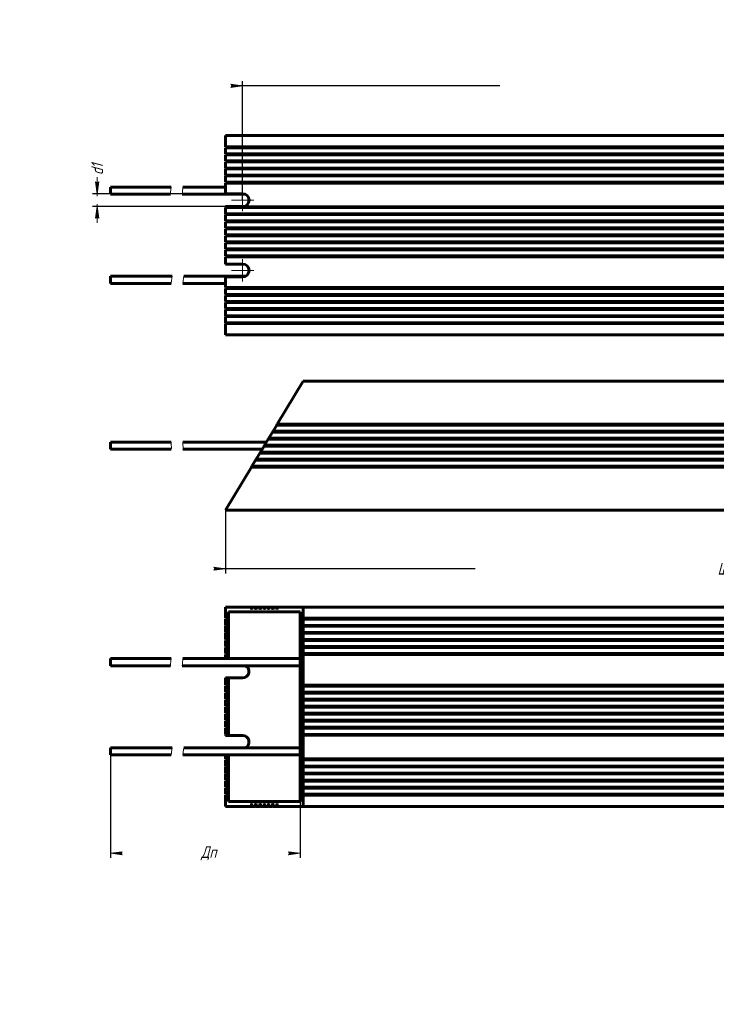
# Model space of a CAD drawing. Header units: millimetres. Extents: x 0 to 594, y 0 to 420.
# Tile 1 of 2: x 0 to 297, y 0 to 420. Entities that reach past the tile are written whole.
import ezdxf

# ---------------------------------------------------------------- set-up
doc = ezdxf.new("R2010")
doc.units = ezdxf.units.MM
for name, pattern in [('K5LT_AXLED', [12, 7.5, -1.5, 1.5, -1.5]), ('K5LT_BASIC', [0]), ('K5LT_THIN', [0]), ('K5LT_THIN_INCLUDED_TO_HATCHING', [0])]:
    doc.linetypes.add(name, pattern=pattern)
doc.layers.add('Системный слой', color=7, linetype='Continuous')
doc.styles.add('KDIMTEXTSTYLE', font='GOST_AU.SHX', dxfattribs={"width": 0.96, "oblique": 15, "height": 5})
doc.dimstyles.new('KDIMSTYLE (1.00)', dxfattribs={"dimtxt": 5, "dimasz": 1, "dimexe": 2, "dimexo": 0, "dimgap": 1, "dimtad": 1, "dimtxsty": 'KDIMTEXTSTYLE', "dimsah": 1, "dimcen": 0, "dimdle": 1, "dimadec": 0, "dimazin": 0, "dimtfac": 0.667, "dimtmove": 0, "dimatfit": 3, "dimfxl": 1, "dimtvp": 1, "dimtolj": 1, "dimtzin": 0, "dimarcsym": 0})

# ---------------------------------------------------------------- blocks, each defined once
blk = doc.blocks.new('U0')
at = {"layer": 'Системный слой', "color": 150, "linetype": 'K5LT_BASIC', "lineweight": 60, "true_color": 0x0080ff}
for p, q in [((38.71, 236.79), (64.62, 236.79)), ((69.62, 236.79), (103.4, 236.79))]:
    blk.add_line(p, q, dxfattribs=at)
blk = doc.blocks.new('U1')
at = {"layer": 'Системный слой', "color": 150, "linetype": 'K5LT_BASIC', "lineweight": 60, "true_color": 0x0080ff}
for p, q in [((38.71, 239.79), (64.62, 239.79)), ((69.62, 239.79), (105.2, 239.79))]:
    blk.add_line(p, q, dxfattribs=at)
blk = doc.blocks.new('KDIMARROW_01')
at = {"layer": 'Системный слой'}
blk.add_hatch(color=0, dxfattribs=at).paths.add_polyline_path([(0, 0), (-5, 0.66), (-4.5, 0), (-5, -0.66)])
at = {"layer": 'Системный слой', "color": 0, "linetype": 'K5LT_THIN', "lineweight": 18}
for p, q in [((-4.5, 0), (-5, 0.66)), ((-5, 0.66), (0, 0)), ((0, 0), (-5, -0.66)), ((-5, -0.66), (-4.5, 0)), ((0, 0), (-1, 0))]:
    blk.add_line(p, q, dxfattribs=at)
blk = doc.blocks.new('U2')
at = {"layer": 'Системный слой', "color": 7, "linetype": 'K5LT_THIN_INCLUDED_TO_HATCHING', "lineweight": 18}
for p, q in [((64.56, 239.04), (64.58, 239.41)), ((64.58, 239.41), (64.62, 239.79)), ((64.58, 238.66), (64.56, 239.04)), ((64.62, 238.29), (64.58, 238.66)), ((64.67, 237.91), (64.62, 238.29)), ((64.62, 236.79), (64.67, 237.16)), ((64.68, 237.54), (64.67, 237.91)), ((64.67, 237.16), (64.68, 237.54))]:
    blk.add_line(p, q, dxfattribs=at)
blk = doc.blocks.new('U3')
at = {"layer": 'Системный слой', "color": 7, "linetype": 'K5LT_THIN_INCLUDED_TO_HATCHING', "lineweight": 18}
for p, q in [((69.58, 239.45), (69.56, 239.12)), ((69.62, 239.79), (69.58, 239.45)), ((69.56, 239.12), (69.57, 238.79)), ((69.57, 238.79), (69.6, 238.45)), ((69.6, 238.45), (69.64, 238.12)), ((69.66, 237.12), (69.62, 236.79)), ((69.64, 238.12), (69.67, 237.79)), ((69.68, 237.45), (69.66, 237.12)), ((69.67, 237.79), (69.68, 237.45))]:
    blk.add_line(p, q, dxfattribs=at)
blk = doc.blocks.new('U4')
at = {"layer": 'Системный слой', "color": 7, "linetype": 'K5LT_THIN', "lineweight": 18}
for p, q in [((104.42, 168.45), (104.18, 168.45)), ((521.37, 168.45), (521.13, 168.45))]:
    blk.add_line(p, q, dxfattribs=at)
blk = doc.blocks.new('U5')
at = {"layer": 'Системный слой', "color": 150, "linetype": 'K5LT_BASIC', "lineweight": 60, "true_color": 0x0080ff}
for p, q in [((102.62, 169.45), (102.38, 169.45)), ((523.18, 169.45), (522.94, 169.45))]:
    blk.add_line(p, q, dxfattribs=at)
blk = doc.blocks.new('U7')
at = {"layer": 'Системный слой', "color": 150, "linetype": 'K5LT_BASIC', "lineweight": 60, "true_color": 0x0080ff}
for p, q in [((98.77, 84.45), (99.01, 84.45)), ((526.54, 84.45), (526.78, 84.45))]:
    blk.add_line(p, q, dxfattribs=at)
blk = doc.blocks.new('U8')
at = {"layer": 'Системный слой', "color": 7, "linetype": 'K5LT_THIN', "lineweight": 18}
for p, q in [((100.58, 85.45), (100.82, 85.45)), ((524.74, 85.45), (524.98, 85.45))]:
    blk.add_line(p, q, dxfattribs=at)
blk = doc.blocks.new('U9')
at = {"layer": 'Системный слой', "color": 150, "linetype": 'K5LT_BASIC', "lineweight": 60, "true_color": 0x0080ff}
for p, q in [((107.79, 84.45), (108.03, 84.45)), ((517.53, 84.45), (517.77, 84.45))]:
    blk.add_line(p, q, dxfattribs=at)
blk = doc.blocks.new('U10')
at = {"layer": 'Системный слой', "color": 150, "linetype": 'K5LT_BASIC', "lineweight": 60, "true_color": 0x0080ff}
for p, q in [((104.18, 85.45), (104.19, 85.53)), ((104.19, 85.53), (104.23, 85.61)), ((104.23, 85.61), (104.3, 85.65)), ((104.3, 85.65), (104.37, 85.61)), ((104.37, 85.61), (104.41, 85.53)), ((104.41, 85.53), (104.42, 85.45))]:
    blk.add_line(p, q, dxfattribs=at)
blk = doc.blocks.new('U11')
at = {"layer": 'Системный слой', "color": 150, "linetype": 'K5LT_BASIC', "lineweight": 60, "true_color": 0x0080ff}
for p, q in [((38.71, 106.45), (64.62, 106.45)), ((69.62, 106.45), (119.62, 106.45))]:
    blk.add_line(p, q, dxfattribs=at)
blk = doc.blocks.new('U12')
at = {"layer": 'Системный слой', "color": 7, "linetype": 'K5LT_THIN', "lineweight": 18}
for p, q in [((107.79, 85.45), (108.03, 85.45)), ((517.53, 85.45), (517.77, 85.45))]:
    blk.add_line(p, q, dxfattribs=at)
blk = doc.blocks.new('U13')
at = {"layer": 'Системный слой', "color": 7, "linetype": 'K5LT_THIN', "lineweight": 18}
for p, q in [((109.83, 168.45), (109.59, 168.45)), ((515.97, 168.45), (515.73, 168.45))]:
    blk.add_line(p, q, dxfattribs=at)
blk = doc.blocks.new('U14')
at = {"layer": 'Системный слой', "color": 150, "linetype": 'K5LT_BASIC', "lineweight": 60, "true_color": 0x0080ff}
for p, q in [((109.59, 85.45), (109.6, 85.53)), ((109.6, 85.53), (109.64, 85.61)), ((109.64, 85.61), (109.71, 85.65)), ((109.71, 85.65), (109.78, 85.61)), ((109.78, 85.61), (109.82, 85.53)), ((109.82, 85.53), (109.83, 85.45))]:
    blk.add_line(p, q, dxfattribs=at)
blk = doc.blocks.new('U15')
at = {"layer": 'Системный слой', "color": 7, "linetype": 'K5LT_THIN', "lineweight": 18}
for p, q in [((108.03, 168.45), (107.79, 168.45)), ((517.77, 168.45), (517.53, 168.45))]:
    blk.add_line(p, q, dxfattribs=at)
blk = doc.blocks.new('U16')
at = {"layer": 'Системный слой', "color": 150, "linetype": 'K5LT_BASIC', "lineweight": 60, "true_color": 0x0080ff}
for p, q in [((100.58, 85.53), (100.62, 85.61)), ((100.58, 85.45), (100.58, 85.53)), ((100.62, 85.61), (100.7, 85.65)), ((100.7, 85.65), (100.77, 85.61)), ((100.77, 85.61), (100.81, 85.53)), ((100.81, 85.53), (100.82, 85.45))]:
    blk.add_line(p, q, dxfattribs=at)
blk = doc.blocks.new('U18')
at = {"layer": 'Системный слой', "color": 150, "linetype": 'K5LT_BASIC', "lineweight": 60, "true_color": 0x0080ff}
for p, q in [((100.82, 169.45), (100.58, 169.45)), ((524.98, 169.45), (524.74, 169.45))]:
    blk.add_line(p, q, dxfattribs=at)
blk = doc.blocks.new('U19')
at = {"layer": 'Системный слой', "color": 150, "linetype": 'K5LT_BASIC', "lineweight": 60, "true_color": 0x0080ff}
for p, q in [((104.18, 84.45), (104.42, 84.45)), ((521.13, 84.45), (521.37, 84.45))]:
    blk.add_line(p, q, dxfattribs=at)
blk = doc.blocks.new('U20')
at = {"layer": 'Системный слой', "color": 150, "linetype": 'K5LT_BASIC', "lineweight": 60, "true_color": 0x0080ff}
for p, q in [((107.79, 85.45), (107.8, 85.53)), ((107.8, 85.53), (107.83, 85.61)), ((107.83, 85.61), (107.91, 85.65)), ((107.91, 85.65), (107.98, 85.61)), ((107.98, 85.61), (108.02, 85.53)), ((108.02, 85.53), (108.03, 85.45))]:
    blk.add_line(p, q, dxfattribs=at)
blk = doc.blocks.new('U21')
at = {"layer": 'Системный слой', "color": 150, "linetype": 'K5LT_BASIC', "lineweight": 60, "true_color": 0x0080ff}
for p, q in [((38.71, 144.45), (64.26, 144.45)), ((69.26, 144.45), (119.62, 144.45))]:
    blk.add_line(p, q, dxfattribs=at)
blk = doc.blocks.new('U22')
at = {"layer": 'Системный слой', "color": 7, "linetype": 'K5LT_THIN', "lineweight": 18}
for p, q in [((98.77, 85.45), (99.01, 85.45)), ((526.54, 85.45), (526.78, 85.45))]:
    blk.add_line(p, q, dxfattribs=at)
blk = doc.blocks.new('U23')
at = {"layer": 'Системный слой', "color": 150, "linetype": 'K5LT_BASIC', "lineweight": 60, "true_color": 0x0080ff}
for p, q in [((102.38, 84.45), (102.62, 84.45)), ((522.94, 84.45), (523.18, 84.45))]:
    blk.add_line(p, q, dxfattribs=at)
blk = doc.blocks.new('U24')
at = {"layer": 'Системный слой', "color": 150, "linetype": 'K5LT_BASIC', "lineweight": 60, "true_color": 0x0080ff}
for p, q in [((109.83, 169.45), (109.59, 169.45)), ((515.97, 169.45), (515.73, 169.45))]:
    blk.add_line(p, q, dxfattribs=at)
blk = doc.blocks.new('U26')
at = {"layer": 'Системный слой', "color": 150, "linetype": 'K5LT_BASIC', "lineweight": 60, "true_color": 0x0080ff}
for p, q in [((99.01, 169.45), (98.77, 169.45)), ((526.78, 169.45), (526.54, 169.45))]:
    blk.add_line(p, q, dxfattribs=at)
blk = doc.blocks.new('U27')
at = {"layer": 'Системный слой', "color": 150, "linetype": 'K5LT_BASIC', "lineweight": 60, "true_color": 0x0080ff}
for p, q in [((104.42, 169.45), (104.18, 169.45)), ((521.37, 169.45), (521.13, 169.45))]:
    blk.add_line(p, q, dxfattribs=at)
blk = doc.blocks.new('U28')
at = {"layer": 'Системный слой', "color": 150, "linetype": 'K5LT_BASIC', "lineweight": 60, "true_color": 0x0080ff}
for p, q in [((100.58, 84.45), (100.82, 84.45)), ((524.74, 84.45), (524.98, 84.45))]:
    blk.add_line(p, q, dxfattribs=at)
blk = doc.blocks.new('U30')
at = {"layer": 'Системный слой', "color": 7, "linetype": 'K5LT_THIN', "lineweight": 18}
for p, q in [((106.22, 168.45), (105.98, 168.45)), ((519.57, 168.45), (519.33, 168.45))]:
    blk.add_line(p, q, dxfattribs=at)
blk = doc.blocks.new('U31')
at = {"layer": 'Системный слой', "color": 7, "linetype": 'K5LT_THIN', "lineweight": 18}
for p, q in [((99.01, 168.45), (98.77, 168.45)), ((526.78, 168.45), (526.54, 168.45))]:
    blk.add_line(p, q, dxfattribs=at)
blk = doc.blocks.new('U33')
at = {"layer": 'Системный слой', "color": 150, "linetype": 'K5LT_BASIC', "lineweight": 60, "true_color": 0x0080ff}
for p, q in [((38.71, 147.45), (64.62, 147.45)), ((69.62, 147.45), (119.62, 147.45))]:
    blk.add_line(p, q, dxfattribs=at)
blk = doc.blocks.new('U34')
at = {"layer": 'Системный слой', "color": 150, "linetype": 'K5LT_BASIC', "lineweight": 60, "true_color": 0x0080ff}
for p, q in [((109.59, 84.45), (109.83, 84.45)), ((515.73, 84.45), (515.97, 84.45))]:
    blk.add_line(p, q, dxfattribs=at)
blk = doc.blocks.new('U35')
at = {"layer": 'Системный слой', "color": 7, "linetype": 'K5LT_THIN', "lineweight": 18}
for p, q in [((105.98, 85.45), (106.22, 85.45)), ((519.33, 85.45), (519.57, 85.45))]:
    blk.add_line(p, q, dxfattribs=at)
blk = doc.blocks.new('U36')
at = {"layer": 'Системный слой', "color": 7, "linetype": 'K5LT_THIN', "lineweight": 18}
for p, q in [((102.38, 85.45), (102.62, 85.45)), ((522.94, 85.45), (523.18, 85.45))]:
    blk.add_line(p, q, dxfattribs=at)
blk = doc.blocks.new('U37')
at = {"layer": 'Системный слой', "color": 7, "linetype": 'K5LT_THIN', "lineweight": 18}
for p, q in [((104.18, 85.45), (104.42, 85.45)), ((521.13, 85.45), (521.37, 85.45))]:
    blk.add_line(p, q, dxfattribs=at)
blk = doc.blocks.new('U38')
at = {"layer": 'Системный слой', "color": 150, "linetype": 'K5LT_BASIC', "lineweight": 60, "true_color": 0x0080ff}
for p, q in [((98.77, 85.45), (98.78, 85.53)), ((98.78, 85.53), (98.82, 85.61)), ((98.82, 85.61), (98.89, 85.65)), ((98.89, 85.65), (98.97, 85.61)), ((98.97, 85.61), (99, 85.53)), ((99, 85.53), (99.01, 85.45))]:
    blk.add_line(p, q, dxfattribs=at)
blk = doc.blocks.new('U39')
at = {"layer": 'Системный слой', "color": 7, "linetype": 'K5LT_THIN', "lineweight": 18}
for p, q in [((100.82, 168.45), (100.58, 168.45)), ((524.98, 168.45), (524.74, 168.45))]:
    blk.add_line(p, q, dxfattribs=at)
blk = doc.blocks.new('U41')
at = {"layer": 'Системный слой', "color": 7, "linetype": 'K5LT_THIN', "lineweight": 18}
for p, q in [((102.62, 168.45), (102.38, 168.45)), ((523.18, 168.45), (522.94, 168.45))]:
    blk.add_line(p, q, dxfattribs=at)
blk = doc.blocks.new('U42')
at = {"layer": 'Системный слой', "color": 150, "linetype": 'K5LT_BASIC', "lineweight": 60, "true_color": 0x0080ff}
for p, q in [((108.03, 169.45), (107.79, 169.45)), ((517.77, 169.45), (517.53, 169.45))]:
    blk.add_line(p, q, dxfattribs=at)
blk = doc.blocks.new('U44')
at = {"layer": 'Системный слой', "color": 150, "linetype": 'K5LT_BASIC', "lineweight": 60, "true_color": 0x0080ff}
for p, q in [((106.22, 169.45), (105.98, 169.45)), ((519.57, 169.45), (519.33, 169.45))]:
    blk.add_line(p, q, dxfattribs=at)
blk = doc.blocks.new('U45')
at = {"layer": 'Системный слой', "color": 150, "linetype": 'K5LT_BASIC', "lineweight": 60, "true_color": 0x0080ff}
for p, q in [((38.71, 109.45), (64.98, 109.45)), ((69.98, 109.45), (119.62, 109.45))]:
    blk.add_line(p, q, dxfattribs=at)
blk = doc.blocks.new('U46')
at = {"layer": 'Системный слой', "color": 150, "linetype": 'K5LT_BASIC', "lineweight": 60, "true_color": 0x0080ff}
for p, q in [((105.98, 84.45), (106.22, 84.45)), ((519.33, 84.45), (519.57, 84.45))]:
    blk.add_line(p, q, dxfattribs=at)
blk = doc.blocks.new('U48')
at = {"layer": 'Системный слой', "color": 150, "linetype": 'K5LT_BASIC', "lineweight": 60, "true_color": 0x0080ff}
for p, q in [((102.38, 85.45), (102.39, 85.53)), ((102.39, 85.53), (102.43, 85.61)), ((102.43, 85.61), (102.5, 85.65)), ((102.5, 85.65), (102.57, 85.61)), ((102.57, 85.61), (102.61, 85.53)), ((102.61, 85.53), (102.62, 85.45))]:
    blk.add_line(p, q, dxfattribs=at)
blk = doc.blocks.new('U49')
at = {"layer": 'Системный слой', "color": 150, "linetype": 'K5LT_BASIC', "lineweight": 60, "true_color": 0x0080ff}
for p, q in [((105.98, 85.45), (105.99, 85.53)), ((105.99, 85.53), (106.03, 85.61)), ((106.03, 85.61), (106.1, 85.65)), ((106.1, 85.65), (106.18, 85.61)), ((106.18, 85.61), (106.21, 85.53)), ((106.21, 85.53), (106.22, 85.45))]:
    blk.add_line(p, q, dxfattribs=at)
blk = doc.blocks.new('U50')
at = {"layer": 'Системный слой', "color": 7, "linetype": 'K5LT_THIN', "lineweight": 18}
for p, q in [((109.59, 85.45), (109.83, 85.45)), ((515.73, 85.45), (515.97, 85.45))]:
    blk.add_line(p, q, dxfattribs=at)
blk = doc.blocks.new('U51')
at = {"layer": 'Системный слой', "color": 7, "linetype": 'K5LT_THIN_INCLUDED_TO_HATCHING', "lineweight": 18}
for p, q in [((64.36, 145.29), (64.62, 147.45)), ((64.26, 144.45), (64.36, 145.29)), ((64.89, 108.61), (64.98, 109.45)), ((64.62, 106.45), (64.89, 108.61))]:
    blk.add_line(p, q, dxfattribs=at)
blk = doc.blocks.new('U52')
at = {"layer": 'Системный слой', "color": 7, "linetype": 'K5LT_THIN_INCLUDED_TO_HATCHING', "lineweight": 18}
for p, q in [((69.62, 147.45), (69.36, 145.29)), ((69.36, 145.29), (69.26, 144.45)), ((69.98, 109.45), (69.89, 108.61)), ((69.89, 108.61), (69.62, 106.45))]:
    blk.add_line(p, q, dxfattribs=at)
blk = doc.blocks.new('U53')
at = {"layer": 'Системный слой', "color": 150, "linetype": 'K5LT_BASIC', "lineweight": 60, "true_color": 0x0080ff}
for p, q in [((88.38, 319.24), (88.46, 319.18)), ((88.46, 318.89), (88.38, 318.84)), ((88.46, 319.18), (88.5, 319.04)), ((88.5, 319.04), (88.46, 318.89))]:
    blk.add_line(p, q, dxfattribs=at)
blk = doc.blocks.new('U54')
at = {"layer": 'Системный слой', "color": 150, "linetype": 'K5LT_BASIC', "lineweight": 60, "true_color": 0x0080ff}
for p, q in [((38.71, 345.54), (64.26, 345.54)), ((69.26, 345.54), (96.17, 345.54))]:
    blk.add_line(p, q, dxfattribs=at)
blk = doc.blocks.new('U55')
at = {"layer": 'Системный слой', "color": 150, "linetype": 'K5LT_BASIC', "lineweight": 60, "true_color": 0x0080ff}
for p, q in [((38.71, 307.54), (64.62, 307.54)), ((69.62, 307.54), (87.78, 307.54))]:
    blk.add_line(p, q, dxfattribs=at)
blk = doc.blocks.new('U56')
at = {"layer": 'Системный слой', "color": 150, "linetype": 'K5LT_BASIC', "lineweight": 60, "true_color": 0x0080ff}
for p, q in [((38.71, 347.04), (38.71, 348.54)), ((38.71, 345.54), (38.71, 347.04))]:
    blk.add_line(p, q, dxfattribs=at)
blk = doc.blocks.new('U57')
at = {"layer": 'Системный слой', "color": 150, "linetype": 'K5LT_BASIC', "lineweight": 60, "true_color": 0x0080ff}
for p, q in [((38.71, 309.04), (38.71, 310.54)), ((38.71, 307.54), (38.71, 309.04))]:
    blk.add_line(p, q, dxfattribs=at)
blk = doc.blocks.new('U59')
at = {"layer": 'Системный слой', "color": 150, "linetype": 'K5LT_BASIC', "lineweight": 60, "true_color": 0x0080ff}
for p, q in [((38.71, 310.54), (64.98, 310.54)), ((69.98, 310.54), (96.17, 310.54))]:
    blk.add_line(p, q, dxfattribs=at)
blk = doc.blocks.new('U61')
at = {"layer": 'Системный слой', "color": 150, "linetype": 'K5LT_BASIC', "lineweight": 60, "true_color": 0x0080ff}
for p, q in [((38.71, 348.54), (64.62, 348.54)), ((69.62, 348.54), (87.78, 348.54))]:
    blk.add_line(p, q, dxfattribs=at)
blk = doc.blocks.new('U62')
at = {"layer": 'Системный слой', "color": 30, "linetype": 'K5LT_AXLED', "lineweight": 18, "true_color": 0xff8000}
for q in [(95.03, 347.79), (90.28, 343.04), (95.03, 338.29), (99.78, 343.04)]:
    blk.add_line((95.03, 343.04), q, dxfattribs=at)
blk = doc.blocks.new('U63')
at = {"layer": 'Системный слой', "color": 30, "linetype": 'K5LT_AXLED', "lineweight": 18, "true_color": 0xff8000}
for q in [(95.03, 317.79), (90.28, 313.04), (95.03, 308.29), (99.78, 313.04)]:
    blk.add_line((95.03, 313.04), q, dxfattribs=at)
blk = doc.blocks.new('KDIMARROW_02')
at = {"layer": 'Системный слой'}
blk.add_hatch(color=0, dxfattribs=at).paths.add_polyline_path([(4.5, 0), (5, 0.66), (0, 0), (5, -0.66)])
at = {"layer": 'Системный слой', "color": 0, "linetype": 'K5LT_THIN', "lineweight": 18}
for p, q in [((0, 0), (-1, 0)), ((5, 0.66), (0, 0)), ((0, 0), (5, -0.66)), ((0, 0), (7, 0)), ((4.5, 0), (5, 0.66)), ((5, -0.66), (4.5, 0))]:
    blk.add_line(p, q, dxfattribs=at)
blk = doc.blocks.new('U66')
at = {"layer": 'Системный слой', "color": 7, "linetype": 'K5LT_THIN_INCLUDED_TO_HATCHING', "lineweight": 18}
for p, q in [((64.26, 345.54), (64.36, 346.38)), ((64.36, 346.38), (64.62, 348.54)), ((64.62, 307.54), (64.89, 309.69)), ((64.89, 309.69), (64.98, 310.54))]:
    blk.add_line(p, q, dxfattribs=at)
blk = doc.blocks.new('U67')
at = {"layer": 'Системный слой', "color": 7, "linetype": 'K5LT_THIN_INCLUDED_TO_HATCHING', "lineweight": 18}
for p, q in [((69.36, 346.38), (69.26, 345.54)), ((69.62, 348.54), (69.36, 346.38)), ((69.89, 309.69), (69.62, 307.54)), ((69.98, 310.54), (69.89, 309.69))]:
    blk.add_line(p, q, dxfattribs=at)

msp = doc.modelspace()

# ---------------------------------------------------------------- linework, layer by layer
at = {"layer": 'Системный слой', "color": 150, "linetype": 'K5LT_BASIC', "lineweight": 60, "true_color": 0x0080ff}
for p, q in [((87.777, 370.536), (537.777, 370.536)), ((87.777, 370.536), (87.777, 365.736)), ((537.777, 365.736), (87.777, 365.736)), ((87.777, 365.336), (537.777, 365.336)), ((87.777, 365.336), (87.777, 362.736)), ((537.777, 362.736), (87.777, 362.736)), ((87.777, 362.336), (537.777, 362.336)), ((87.777, 362.336), (87.777, 359.736)), ((537.777, 359.736), (87.777, 359.736)), ((87.777, 359.336), (537.777, 359.336)), ((87.777, 359.336), (87.777, 356.736)), ((537.777, 356.736), (87.777, 356.736)), ((87.777, 356.336), (87.777, 353.736)), ((87.777, 356.336), (537.777, 356.336)), ((537.777, 353.736), (87.777, 353.736)), ((87.777, 353.336), (537.777, 353.336)), ((87.777, 353.336), (87.777, 350.736)), ((537.777, 350.736), (87.777, 350.736)), ((87.777, 350.336), (537.777, 350.336)), ((87.777, 350.336), (87.777, 345.786)), ((87.777, 345.786), (95.027, 345.786)), ((87.777, 340.286), (95.027, 340.286)), ((87.777, 340.236), (87.777, 340.286)), ((537.777, 340.236), (87.777, 340.236)), ((87.777, 339.836), (537.777, 339.836)), ((87.777, 339.836), (87.777, 337.236)), ((537.777, 337.236), (87.777, 337.236)), ((87.777, 336.836), (87.777, 334.236)), ((87.777, 336.836), (537.777, 336.836)), ((537.777, 334.236), (87.777, 334.236)), ((87.777, 333.836), (87.777, 331.236)), ((87.777, 333.836), (537.777, 333.836)), ((537.777, 331.236), (87.777, 331.236)), ((87.777, 330.836), (87.777, 328.236)), ((87.777, 330.836), (537.777, 330.836)), ((537.777, 328.236), (87.777, 328.236)), ((87.777, 327.836), (87.777, 325.236)), ((87.777, 327.836), (537.777, 327.836)), ((537.777, 325.236), (87.777, 325.236)), ((87.777, 324.836), (87.777, 322.236)), ((87.777, 324.836), (537.777, 324.836)), ((537.777, 322.236), (87.777, 322.236)), ((87.777, 321.836), (87.777, 319.236)), ((87.777, 321.836), (537.777, 321.836)), ((537.777, 319.236), (87.777, 319.236)), ((87.777, 318.836), (537.777, 318.836)), ((87.777, 315.786), (87.777, 318.836)), ((95.027, 315.786), (87.777, 315.786)), ((87.777, 310.286), (87.777, 305.736)), ((87.777, 310.286), (95.027, 310.286)), ((537.777, 305.736), (87.777, 305.736)), ((87.777, 305.336), (537.777, 305.336)), ((87.777, 305.336), (87.777, 302.736)), ((537.777, 302.736), (87.777, 302.736)), ((87.777, 302.336), (537.777, 302.336)), ((87.777, 302.336), (87.777, 299.736)), ((537.777, 299.736), (87.777, 299.736)), ((87.777, 299.336), (87.777, 296.736)), ((87.777, 299.336), (537.777, 299.336)), ((537.777, 296.736), (87.777, 296.736)), ((87.777, 296.336), (87.777, 293.736)), ((87.777, 296.336), (537.777, 296.336)), ((537.777, 293.736), (87.777, 293.736)), ((87.777, 293.336), (537.777, 293.336)), ((87.777, 293.336), (87.777, 290.736)), ((537.777, 290.736), (87.777, 290.736)), ((87.777, 285.536), (87.777, 290.336)), ((87.777, 290.336), (537.777, 290.336)), ((87.777, 285.536), (537.777, 285.536)), ((120.825, 265.787), (109.829, 247.487)), ((120.825, 265.787), (504.73, 265.787)), ((107.786, 244.087), (106.224, 241.487)), ((107.786, 244.087), (108.026, 244.487)), ((107.786, 244.087), (517.769, 244.087)), ((109.588, 247.087), (108.026, 244.487)), ((517.528, 244.487), (108.026, 244.487)), ((109.588, 247.087), (109.829, 247.487)), ((109.588, 247.087), (515.966, 247.087)), ((515.726, 247.487), (109.829, 247.487)), ((38.711, 236.787), (38.711, 239.787)), ((105.983, 241.087), (104.421, 238.487)), ((105.983, 241.087), (106.224, 241.487)), ((105.983, 241.087), (519.571, 241.087)), ((519.331, 241.487), (106.224, 241.487)), ((102.378, 235.087), (102.618, 235.487)), ((104.181, 238.087), (102.618, 235.487)), ((522.936, 235.487), (102.618, 235.487)), ((104.181, 238.087), (104.421, 238.487)), ((104.181, 238.087), (521.374, 238.087)), ((521.133, 238.487), (104.421, 238.487)), ((100.576, 232.087), (99.013, 229.487)), ((100.576, 232.087), (100.816, 232.487)), ((100.576, 232.087), (524.979, 232.087)), ((102.378, 235.087), (100.816, 232.487)), ((524.739, 232.487), (100.816, 232.487)), ((102.378, 235.087), (523.176, 235.087)), ((98.773, 229.087), (87.777, 210.787)), ((98.773, 229.087), (99.013, 229.487)), ((98.773, 229.087), (526.781, 229.087)), ((526.541, 229.487), (99.013, 229.487)), ((87.777, 210.787), (537.777, 210.787)), ((87.777, 169.448), (87.777, 164.648)), ((98.773, 169.448), (87.777, 169.448)), ((98.773, 169.448), (98.773, 168.448)), ((99.013, 169.448), (100.576, 169.448)), ((99.013, 169.448), (99.013, 168.448)), ((100.576, 168.448), (100.576, 169.448)), ((100.816, 169.448), (102.378, 169.448)), ((100.816, 169.448), (100.816, 168.448)), ((102.378, 168.448), (102.378, 169.448)), ((102.618, 169.448), (104.181, 169.448)), ((102.618, 169.448), (102.618, 168.448)), ((104.181, 168.448), (104.181, 169.448)), ((104.421, 169.448), (105.983, 169.448)), ((104.421, 169.448), (104.421, 168.448)), ((105.983, 168.448), (105.983, 169.448)), ((106.224, 169.448), (106.224, 168.448)), ((106.224, 169.448), (107.786, 169.448)), ((107.786, 168.448), (107.786, 169.448)), ((108.026, 169.448), (108.026, 168.448)), ((108.026, 169.448), (109.588, 169.448)), ((109.588, 168.448), (109.588, 169.448)), ((109.829, 169.448), (109.829, 168.448)), ((109.829, 169.448), (120.825, 169.448)), ((120.825, 169.448), (120.825, 164.648)), ((504.73, 169.448), (120.825, 169.448)), ((88.378, 164.648), (87.777, 164.648)), ((88.378, 164.248), (87.777, 164.248)), ((87.777, 161.648), (87.777, 164.248)), ((88.378, 164.648), (88.378, 164.648)), ((119.623, 167.448), (88.979, 167.448)), ((88.979, 167.448), (88.979, 147.448)), ((119.623, 86.448), (119.623, 167.448)), ((120.224, 164.648), (120.825, 164.648)), ((120.825, 164.248), (120.224, 164.248)), ((120.825, 164.648), (504.73, 164.648)), ((504.73, 164.248), (120.825, 164.248)), ((120.825, 164.248), (120.825, 161.648)), ((87.777, 161.648), (88.378, 161.648)), ((87.777, 158.648), (87.777, 161.248)), ((88.378, 161.248), (87.777, 161.248)), ((120.224, 161.648), (120.825, 161.648)), ((120.825, 161.248), (120.224, 161.248)), ((120.825, 161.648), (504.73, 161.648)), ((504.73, 161.248), (120.825, 161.248)), ((120.825, 161.248), (120.825, 158.648)), ((87.777, 158.648), (88.378, 158.648)), ((87.777, 155.648), (87.777, 158.248)), ((88.378, 158.248), (87.777, 158.248)), ((87.777, 155.648), (88.378, 155.648)), ((88.378, 155.648), (88.378, 155.648)), ((120.224, 158.648), (120.825, 158.648)), ((120.825, 158.248), (120.224, 158.248)), ((120.224, 155.648), (120.825, 155.648)), ((120.825, 158.648), (504.73, 158.648)), ((120.825, 158.248), (120.825, 155.648)), ((504.73, 158.248), (120.825, 158.248)), ((120.825, 155.648), (504.73, 155.648)), ((88.378, 155.248), (87.777, 155.248)), ((87.777, 152.648), (87.777, 155.248)), ((87.777, 152.648), (88.378, 152.648)), ((88.378, 152.248), (87.777, 152.248)), ((87.777, 149.648), (87.777, 152.248)), ((88.378, 152.648), (88.378, 152.648)), ((120.825, 155.248), (120.224, 155.248)), ((120.224, 152.648), (120.825, 152.648)), ((120.825, 152.248), (120.224, 152.248)), ((504.73, 155.248), (120.825, 155.248)), ((120.825, 155.248), (120.825, 152.648)), ((120.825, 152.648), (504.73, 152.648)), ((504.73, 152.248), (120.825, 152.248)), ((120.825, 152.248), (120.825, 149.648)), ((38.711, 144.448), (38.711, 147.448)), ((87.777, 149.648), (88.378, 149.648)), ((87.777, 147.448), (87.777, 149.248)), ((88.378, 149.248), (87.777, 149.248)), ((120.224, 149.648), (120.825, 149.648)), ((120.825, 149.248), (120.224, 149.248)), ((120.825, 149.648), (504.73, 149.648)), ((504.73, 149.248), (120.825, 149.248)), ((120.825, 149.248), (120.825, 136.148)), ((87.777, 139.198), (88.979, 139.198)), ((87.777, 139.198), (87.777, 136.148)), ((88.979, 114.698), (88.979, 139.198)), ((88.979, 139.198), (95.027, 139.198)), ((87.777, 136.148), (88.378, 136.148)), ((87.777, 133.148), (87.777, 135.748)), ((88.378, 135.748), (87.777, 135.748)), ((88.378, 135.748), (88.378, 135.748)), ((120.224, 136.148), (120.825, 136.148)), ((120.825, 135.748), (120.224, 135.748)), ((120.825, 136.148), (504.73, 136.148)), ((120.825, 135.748), (120.825, 133.148)), ((504.73, 135.748), (120.825, 135.748)), ((87.777, 133.148), (88.378, 133.148)), ((87.777, 130.148), (87.777, 132.748)), ((88.378, 132.748), (87.777, 132.748)), ((88.378, 133.148), (88.378, 133.148)), ((120.224, 133.148), (120.825, 133.148)), ((120.825, 132.748), (120.224, 132.748)), ((120.825, 133.148), (504.73, 133.148)), ((120.825, 132.748), (120.825, 130.148)), ((504.73, 132.748), (120.825, 132.748)), ((87.777, 130.148), (88.378, 130.148)), ((87.777, 127.148), (87.777, 129.748)), ((88.378, 129.748), (87.777, 129.748)), ((87.777, 127.148), (88.378, 127.148)), ((88.378, 126.748), (87.777, 126.748)), ((87.777, 124.148), (87.777, 126.748)), ((88.378, 130.148), (88.378, 130.148)), ((88.378, 127.148), (88.378, 127.148)), ((120.224, 130.148), (120.825, 130.148)), ((120.825, 129.748), (120.224, 129.748)), ((120.224, 127.148), (120.825, 127.148)), ((120.825, 126.748), (120.224, 126.748)), ((120.825, 130.148), (504.73, 130.148)), ((504.73, 129.748), (120.825, 129.748)), ((120.825, 129.748), (120.825, 127.148)), ((120.825, 127.148), (504.73, 127.148)), ((120.825, 126.748), (120.825, 124.148)), ((504.73, 126.748), (120.825, 126.748)), ((87.777, 124.148), (88.378, 124.148)), ((88.378, 123.748), (87.777, 123.748)), ((87.777, 121.148), (87.777, 123.748)), ((88.378, 124.148), (88.378, 124.148)), ((120.224, 124.148), (120.825, 124.148)), ((120.825, 123.748), (120.224, 123.748)), ((120.825, 124.148), (504.73, 124.148)), ((120.825, 123.748), (120.825, 121.148)), ((504.73, 123.748), (120.825, 123.748)), ((87.777, 121.148), (88.378, 121.148)), ((87.777, 118.148), (87.777, 120.748)), ((88.378, 120.748), (87.777, 120.748)), ((87.777, 118.148), (88.378, 118.148)), ((88.378, 117.748), (87.777, 117.748)), ((87.777, 115.148), (87.777, 117.748)), ((88.378, 121.148), (88.378, 121.148)), ((88.378, 118.148), (88.378, 118.148)), ((120.224, 121.148), (120.825, 121.148)), ((120.825, 120.748), (120.224, 120.748)), ((120.224, 118.148), (120.825, 118.148)), ((120.825, 117.748), (120.224, 117.748)), ((120.825, 121.148), (504.73, 121.148)), ((120.825, 120.748), (120.825, 118.148)), ((504.73, 120.748), (120.825, 120.748)), ((120.825, 118.148), (504.73, 118.148)), ((120.825, 117.748), (120.825, 115.148)), ((504.73, 117.748), (120.825, 117.748)), ((87.777, 115.148), (88.378, 115.148)), ((87.777, 114.748), (88.378, 114.748)), ((87.777, 114.748), (87.777, 114.698)), ((88.979, 114.698), (87.777, 114.698)), ((95.027, 114.698), (88.979, 114.698)), ((120.224, 115.148), (120.825, 115.148)), ((120.825, 114.748), (120.224, 114.748)), ((120.825, 115.148), (504.73, 115.148)), ((504.73, 114.748), (120.825, 114.748)), ((120.825, 114.748), (120.825, 104.648)), ((38.711, 106.448), (38.711, 109.448)), ((87.777, 104.648), (87.777, 106.448)), ((88.979, 106.448), (88.979, 86.448)), ((87.777, 104.648), (88.378, 104.648)), ((88.378, 104.248), (87.777, 104.248)), ((87.777, 101.648), (87.777, 104.248)), ((87.777, 101.648), (88.378, 101.648)), ((87.777, 98.648), (87.777, 101.248)), ((88.378, 101.248), (87.777, 101.248)), ((88.378, 104.648), (88.378, 104.648)), ((88.378, 101.648), (88.378, 101.648)), ((120.224, 104.648), (120.825, 104.648)), ((120.825, 104.248), (120.224, 104.248)), ((120.224, 101.648), (120.825, 101.648)), ((120.825, 101.248), (120.224, 101.248)), ((120.825, 104.648), (504.73, 104.648)), ((120.825, 104.248), (120.825, 101.648)), ((504.73, 104.248), (120.825, 104.248)), ((120.825, 101.648), (504.73, 101.648)), ((504.73, 101.248), (120.825, 101.248)), ((120.825, 101.248), (120.825, 98.648)), ((87.777, 98.648), (88.378, 98.648)), ((87.777, 95.648), (87.777, 98.248)), ((88.378, 98.248), (87.777, 98.248)), ((88.378, 98.648), (88.378, 98.648)), ((120.224, 98.648), (120.825, 98.648)), ((120.825, 98.248), (120.224, 98.248)), ((120.825, 98.648), (504.73, 98.648)), ((504.73, 98.248), (120.825, 98.248)), ((120.825, 98.248), (120.825, 95.648)), ((87.777, 95.648), (88.378, 95.648)), ((87.777, 92.648), (87.777, 95.248)), ((88.378, 95.248), (87.777, 95.248)), ((87.777, 92.648), (88.378, 92.648)), ((88.378, 95.648), (88.378, 95.648)), ((88.378, 92.648), (88.378, 92.648)), ((120.224, 95.648), (120.825, 95.648)), ((120.825, 95.248), (120.224, 95.248)), ((120.224, 92.648), (120.825, 92.648)), ((120.825, 95.648), (504.73, 95.648)), ((120.825, 95.248), (120.825, 92.648)), ((504.73, 95.248), (120.825, 95.248)), ((120.825, 92.648), (504.73, 92.648)), ((88.378, 92.248), (87.777, 92.248)), ((87.777, 89.648), (87.777, 92.248)), ((87.777, 89.648), (88.378, 89.648)), ((88.378, 89.248), (87.777, 89.248)), ((87.777, 84.448), (87.777, 89.248)), ((88.378, 89.648), (88.378, 89.648)), ((120.825, 92.248), (120.224, 92.248)), ((120.224, 89.648), (120.825, 89.648)), ((120.825, 89.248), (120.224, 89.248)), ((120.825, 92.248), (120.825, 89.648)), ((504.73, 92.248), (120.825, 92.248)), ((120.825, 89.648), (504.73, 89.648)), ((504.73, 89.248), (120.825, 89.248)), ((120.825, 89.248), (120.825, 84.448)), ((98.773, 84.448), (87.777, 84.448)), ((88.979, 86.448), (119.623, 86.448)), ((98.773, 84.448), (98.773, 85.448)), ((99.013, 85.448), (99.013, 84.448)), ((100.576, 84.448), (99.013, 84.448)), ((100.576, 84.448), (100.576, 85.448)), ((100.816, 85.448), (100.816, 84.448)), ((102.378, 84.448), (100.816, 84.448)), ((102.378, 84.448), (102.378, 85.448)), ((102.618, 85.448), (102.618, 84.448)), ((104.181, 84.448), (102.618, 84.448)), ((104.181, 84.448), (104.181, 85.448)), ((104.421, 85.448), (104.421, 84.448)), ((105.983, 84.448), (104.421, 84.448)), ((105.983, 84.448), (105.983, 85.448)), ((106.224, 85.448), (106.224, 84.448)), ((107.786, 84.448), (106.224, 84.448)), ((107.786, 84.448), (107.786, 85.448)), ((108.026, 85.448), (108.026, 84.448)), ((109.588, 84.448), (108.026, 84.448)), ((109.588, 84.448), (109.588, 85.448)), ((109.829, 85.448), (109.829, 84.448)), ((120.825, 84.448), (109.829, 84.448)), ((120.825, 84.448), (504.73, 84.448))]:
    msp.add_line(p, q, dxfattribs=at)
for centre, start, end in [((95.027, 343.036), 270, 90), ((95.027, 313.036), 270, 90), ((95.027, 141.948), 270, 65.38002), ((95.027, 111.948), 294.61998, 90)]:
    msp.add_arc(centre, 2.75, start, end, dxfattribs=at)
for centre in [(88.378, 365.536), (88.378, 362.536), (88.378, 359.536), (88.378, 356.536), (88.378, 353.536), (88.378, 350.536), (88.378, 340.036), (88.378, 337.036), (88.378, 334.036), (88.378, 331.036), (88.378, 328.036), (88.378, 325.036), (88.378, 322.036), (88.378, 305.536), (88.378, 302.536), (88.378, 299.536), (88.378, 296.536), (88.378, 293.536), (88.378, 290.536), (88.378, 164.448), (88.378, 161.448), (88.378, 158.448), (88.378, 155.448), (88.378, 152.448), (88.378, 149.448), (88.378, 135.948), (88.378, 132.948), (88.378, 129.948), (88.378, 126.948), (88.378, 123.948), (88.378, 120.948), (88.378, 117.948), (88.378, 114.948), (88.378, 104.448), (88.378, 101.448), (88.378, 98.448), (88.378, 95.448), (88.378, 92.448), (88.378, 89.448)]:
    msp.add_ellipse(centre, major_axis=(0, -0.2), ratio=0.6008606, start_param=0, end_param=3.1415927, dxfattribs=at)

# ---------------------------------------------------------------- block references
at = {"layer": 'Системный слой'}
for name in ['U56', 'U61', 'U54', 'U66', 'U67', 'U62', 'U53', 'U63', 'U57', 'U59', 'U55', 'U1', 'U2', 'U3', 'U0', 'U26', 'U31', 'U18', 'U39', 'U5', 'U41', 'U27', 'U4', 'U44', 'U30', 'U42', 'U15', 'U24', 'U13', 'U33', 'U51', 'U52', 'U21', 'U45', 'U11', 'U38', 'U22', 'U7', 'U16', 'U8', 'U28', 'U48', 'U36', 'U23', 'U10', 'U37', 'U19', 'U49', 'U35', 'U46', 'U20', 'U12', 'U9', 'U14', 'U50', 'U34']:
    msp.add_blockref(name, (0, 0), dxfattribs=at)

# ---------------------------------------------------------------- dimensions: what is measured, and where the dimension line sits
at = {"layer": 'Системный слой', "color": 7}
for base, p1, p2, location, text in [((95.027, 391.8), (530.527, 343.036), (95.027, 343.036), (312.777, 391.8), '\\H5.0;\\W0.965;\\Q15;\\H5.0;\\W0.965;\\Q15;\\Q15;Ш1'), ((87.777, 185.787), (537.777, 210.787), (87.777, 210.787), (299.777, 185.787), '\\H5.0;\\W0.965;\\Q15;\\H5.0;\\W0.965;\\Q15;\\Q15;Ш'), ((119.623, 64.448), (38.711, 106.448), (119.623, 86.448), (80.623, 64.448), '\\H5.0;\\W0.965;\\Q15;\\H5.0;\\W0.965;\\Q15;\\Q15;Дп')]:
    msp.add_linear_dim(base=base, p1=p1, p2=p2, location=location, text=text, dimstyle='KDIMSTYLE (1.00)', override={"dimexo": 0, "dimblk1": 'KDIMARROW_01', "dimblk2": 'KDIMARROW_01', "dimse1": 0, "dimse2": 0, "dimclrt": 7, "dimtolj": 1}, dxfattribs=at).render()
msp.add_linear_dim(base=(33.04, 345.786), p1=(87.777, 340.286), p2=(87.777, 345.786), angle=90, location=(33.04, 356.148), text='\\H5.0;\\W0.965;\\Q15;\\H5.0;\\W0.965;\\Q15;\\Q15;d1', dimstyle='KDIMSTYLE (1.00)', override={"dimexo": 0, "dimblk1": 'KDIMARROW_02', "dimblk2": 'KDIMARROW_02', "dimse1": 0, "dimse2": 0, "dimclrt": 7, "dimtolj": 1}, dxfattribs=at).render()

doc.saveas('drawing.dxf')
